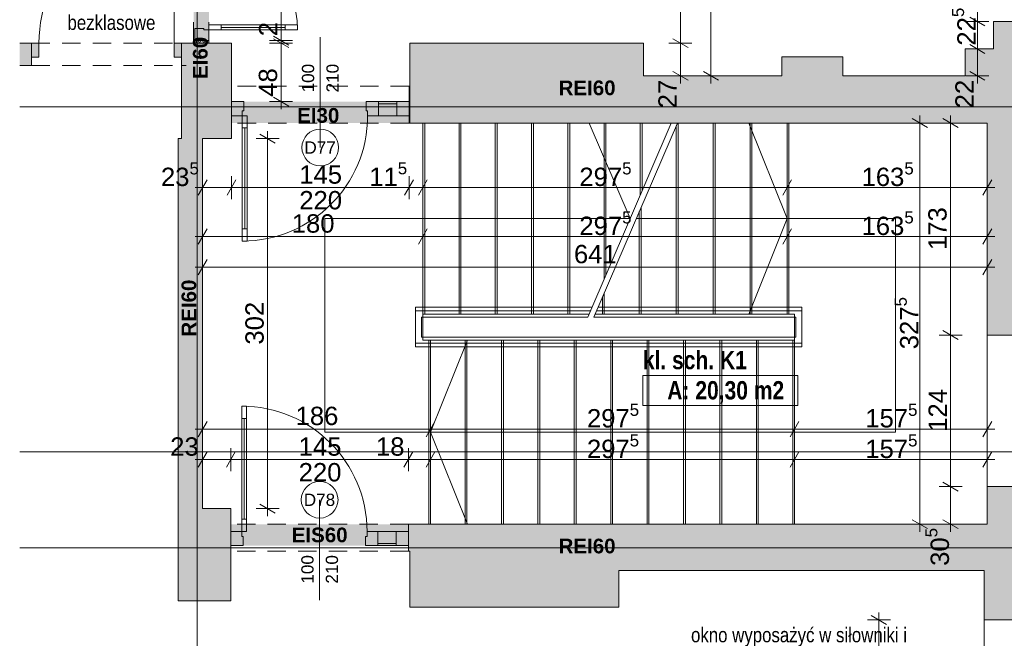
# Paper-space layout 'A-35 RZUT - PIĘTRO 5' of a CAD drawing. Header units: millimetres. Extents: x 0 to 800, y 0 to 500.
# Tile 15 of 18: x 550 to 711, y 172 to 273. Entities that reach past the tile are written whole.
import ezdxf
from ezdxf.xclip import XClip

# ---------------------------------------------------------------- set-up
doc = ezdxf.new("R2010")
doc.units = ezdxf.units.MM
doc.header["$MEASUREMENT"] = 0
doc.header["$XCLIPFRAME"] = 0
for name, pattern in [('ACAD_ISO03W100', [300, 120, -180]), ('DASHDOTX2', [1000, 500, -250, 0, -250]), ('GESTRICHELT2', [93.75, 62.5, -31.25]), ('Przer. długie kreski', [2.5, 1.5, -1])]:
    doc.linetypes.add(name, pattern=pattern)
for name, color, linetype, lineweight, true_color in [('A__balustrada_Nr_pióra__161', 7, 'Continuous', 5, 0x949494), ('A_opis_Nr_pióra__8', 7, 'Continuous', 13, 0x4c4c4c), ('A_osie_Nr_pióra__16', 7, 'Continuous', 5, 0x0f0f0f), ('A_pochwyt_Nr_pióra__161', 7, 'Continuous', 5, 0x949494), ('A_ppoż proj_Nr_pióra__8', 7, 'Continuous', 13, 0x4c4c4c), ('A_ppoż_Nr_pióra__8', 7, 'Continuous', 13, 0x4c4c4c), ('A_schody_Nr_pióra__10', 7, 'Continuous', 13, 0x4b4b4b), ('A_schody_Nr_pióra__4', 7, 'Continuous', 18, 0x4b4b4b), ('A_ściany proj_Nr_pióra__21', 7, 'Continuous', 5, 0xb0b0b0), ('A_ściany_Nr_pióra__10', 7, 'Continuous', 13, 0x4b4b4b), ('A_ściany_Nr_pióra__19', 7, 'Continuous', 5, 0x191919)]:
    doc.layers.add(name, color=color, linetype=linetype, lineweight=lineweight, true_color=true_color)
for name, color, linetype, lineweight in [('A_linie przekroju_Nr_pióra__1', 7, 'Continuous', 20), ('A_strefy_Nr_pióra__1', 7, 'Continuous', 20), ('A_wymiary_Nr_pióra__1', 7, 'Continuous', 20), ('A_wymiary_Nr_pióra__2', 8, 'Continuous', 13), ('A_ściany proj_Nr_pióra__1', 7, 'Continuous', 20), ('A_ściany_Nr_pióra__1', 7, 'Continuous', 20), ('Drzwi Archicad_Nr_pióra__1', 7, 'Continuous', 20), ('Drzwi Archicad_Nr_pióra__3', 252, 'Continuous', 13), ('Znaczniki drzwi Archicada_Nr_pióra__3', 252, 'Continuous', 13)]:
    doc.layers.add(name, color=color, linetype=linetype, lineweight=lineweight)
for name, color, linetype in [('A_podrys', 7, 'Continuous'), ('A_ppoż proj', 7, 'Continuous'), ('A_ściany', 7, 'Continuous'), ('A_ściany proj', 7, 'Continuous'), ('Drzwi Archicad', 7, 'Continuous')]:
    doc.layers.add(name, color=color, linetype=linetype)
doc.styles.add('STYL_AUTOMATYCZNY_1', font='arial.ttf')
doc.styles.add('STYL_AUTOMATYCZNY_2', font='ARIALN.TTF')
doc.styles.add('STYL_AUTOMATYCZNY_3', font='arial.ttf')
doc.styles.add('STYL_AUTOMATYCZNY_4', font='arial.ttf')
doc.styles.add('STYL_AUTOMATYCZNY_5', font='arial.ttf')
doc.styles.add('STYL_AUTOMATYCZNY_6', font='ARIALN.TTF')
pattern_1 = [(0, (-3499.6302, -631.401), (0, 2), [0, -2])]

# ---------------------------------------------------------------- blocks, each defined once
blk = doc.blocks.new('Rysunek_2_2', base_point=(-3499.63, -631.4))
at = {"layer": 'A_ppoż proj', "linetype": 'Continuous', "lineweight": 0, "true_color": 0x121212}
for points in [[(580.88, 309.59), (578.38, 309.59), (578.38, 269.19), (580.88, 269.19)], [(613.58, 259.63), (584.58, 259.63), (584.58, 256.13), (613.58, 256.13)], [(613.48, 187.09), (613.48, 190.59), (584.48, 190.59), (584.48, 187.09)]]:
    blk.add_hatch(color=250, dxfattribs=at).paths.add_polyline_path(points)
at = {"layer": 'A_ściany', "linetype": 'Continuous', "lineweight": 0, "true_color": 0x000000}
for points in [[(709.1, 272.71), (709.1, 268.23), (718.1, 256.13), (718.1, 272.71)], [(551.92, 269.19), (549.97, 269.19), (549.97, 265.55), (551.92, 265.55)], [(576.42, 265.55), (576.42, 253.58), (584.58, 253.58), (584.58, 269.19), (576.42, 269.19)], [(651.92, 269.19), (613.72, 269.19), (613.72, 256.13), (651.92, 256.13)], [(709.1, 268.23), (704.44, 268.23), (704.44, 256.13), (718.1, 256.13)], [(684.46, 266.93), (674.5, 266.93), (674.5, 256.13), (684.46, 256.13)], [(674.5, 263.83), (651.92, 263.83), (651.92, 256.13), (674.5, 256.13)], [(704.44, 263.83), (684.46, 263.83), (684.46, 256.13), (704.44, 256.13)], [(613.58, 262.13), (613.58, 256.13), (613.72, 256.13), (613.72, 262.13)], [(708.06, 221.49), (716.1, 221.49), (716.1, 256.13), (708.06, 256.13)], [(575.86, 253.58), (575.86, 178.09), (579.86, 193.14), (579.86, 253.58)], [(708.06, 190.59), (716.1, 190.59), (716.1, 196.73), (708.06, 196.73)], [(575.86, 178.09), (584.48, 178.09), (584.48, 193.14), (579.86, 193.14)], [(613.48, 190.59), (613.48, 186.19), (613.7, 186.19), (613.7, 190.59)], [(613.7, 177.05), (647.86, 177.05), (647.86, 190.59), (613.7, 190.59)], [(647.86, 183.05), (707.54, 183.05), (718.1, 190.59), (647.86, 190.59)], [(707.54, 174.95), (718.1, 174.95), (718.1, 190.59), (707.54, 183.05)]]:
    blk.add_hatch(color=18, dxfattribs=at).paths.add_polyline_path(points)
at = {"layer": 'A_ściany proj', "linetype": 'Continuous', "lineweight": 0, "true_color": 0x4b4b4b}
h = blk.add_hatch(dxfattribs=at)
h.set_pattern_fill('gypsum_0002', color=251, style=0, pattern_type=2)
h.set_pattern_definition(pattern_1)
h.paths.add_polyline_path([(578.38, 269.19), (578.63, 269.19), (578.63, 269.59), (578.38, 269.59)])
h = blk.add_hatch(dxfattribs=at)
h.set_pattern_fill('gypsum_0002', color=251, style=0, pattern_type=2)
h.set_pattern_definition(pattern_1)
h.paths.add_polyline_path([(578.88, 269.59), (578.63, 269.59), (578.63, 269.19), (578.88, 269.19)])
h = blk.add_hatch(dxfattribs=at)
h.set_pattern_fill('batt_insulation_0002', color=251, style=0, pattern_type=2)
h.set_pattern_definition([(60, (-3499.6302, -631.40095), (-0.51961524, 0.3), []), (120, (-3499.6302, -631.40095), (0.51961524, 0.3), [])])
h.paths.add_polyline_path([(580.38, 269.59), (578.88, 269.59), (578.88, 269.19), (580.38, 269.19)])
h = blk.add_hatch(dxfattribs=at)
h.set_pattern_fill('gypsum_0002', color=251, style=0, pattern_type=2)
h.set_pattern_definition(pattern_1)
h.paths.add_polyline_path([(580.38, 269.19), (580.63, 269.19), (580.63, 269.59), (580.38, 269.59)])
h = blk.add_hatch(dxfattribs=at)
h.set_pattern_fill('gypsum_0002', color=251, style=0, pattern_type=2)
h.set_pattern_definition(pattern_1)
h.paths.add_polyline_path([(580.63, 269.59), (580.63, 269.19), (580.88, 269.19), (580.88, 269.59)])
at = {"layer": 'Drzwi Archicad', "linetype": 'Continuous', "lineweight": 0, "true_color": 0xfdfdfd}
for points in [[(551.92, 266.89), (553.12, 266.89), (553.12, 269.19), (551.92, 269.19)], [(576.42, 269.19), (575.22, 269.19), (575.22, 266.89), (576.42, 266.89)]]:
    blk.add_hatch(color=7, dxfattribs=at).paths.add_polyline_path(points)
at = {"layer": 'A__balustrada_Nr_pióra__161', "color": 252, "linetype": 'Continuous', "lineweight": 5, "ltscale": 2, "true_color": 0x949494}
for p, q in [((614.64, 219.55), (614.64, 226.03)), ((614.64, 225.43), (643.22, 225.43)), ((644.22, 225.43), (677.78, 225.43)), ((677.78, 219.55), (677.78, 226.03)), ((615.64, 224.43), (642.79, 224.43)), ((615.64, 221.15), (615.64, 224.43)), ((643.79, 224.43), (676.78, 224.43)), ((676.78, 221.15), (676.78, 224.43)), ((615.64, 221.15), (676.78, 221.15)), ((614.64, 220.15), (677.78, 220.15))]:
    blk.add_line(p, q, dxfattribs=at)
at = {"layer": 'A_linie przekroju_Nr_pióra__1', "color": 7, "linetype": 'ACAD_ISO03W100', "lineweight": 20, "ltscale": 2}
blk.add_line((549.97, 202.41), (723.19, 202.41), dxfattribs=at)
at = {"layer": 'A_osie_Nr_pióra__16', "color": 250, "linetype": 'DASHDOTX2', "lineweight": 5, "ltscale": 2, "true_color": 0x0f0f0f}
for p, q in [((578.96, 425.66), (578.96, 126.75)), ((727.6, 258.75), (549.97, 258.75)), ((727.6, 186.75), (549.97, 186.75))]:
    blk.add_line(p, q, dxfattribs=at)
at = {"layer": 'A_pochwyt_Nr_pióra__161', "color": 252, "linetype": 'Continuous', "lineweight": 5, "ltscale": 2, "true_color": 0x949494}
for p, q in [((614.64, 226.03), (643.48, 226.03)), ((644.48, 226.03), (677.78, 226.03)), ((614.64, 219.55), (677.78, 219.55))]:
    blk.add_line(p, q, dxfattribs=at)
at = {"layer": 'A_schody_Nr_pióra__10', "color": 251, "linetype": 'GESTRICHELT2', "lineweight": 13, "ltscale": 2, "true_color": 0x4b4b4b}
for p, q in [((616.14, 224.93), (616.14, 256.13)), ((622.06, 224.93), (622.06, 256.13)), ((627.98, 224.93), (627.98, 256.13)), ((633.91, 224.93), (633.91, 256.13)), ((639.83, 224.93), (639.83, 256.13)), ((645.75, 231.31), (645.75, 256.13)), ((651.67, 245.05), (651.67, 256.13)), ((657.55, 224.93), (657.55, 256.13)), ((663.58, 224.93), (663.58, 256.13)), ((669.62, 224.93), (669.62, 256.13)), ((675.66, 224.93), (675.66, 256.13)), ((651.51, 224.93), (651.51, 242.35)), ((645.47, 224.93), (645.47, 228.34)), ((616.8, 220.65), (616.8, 190.59)), ((622.75, 220.65), (622.75, 190.59)), ((628.7, 220.65), (628.7, 190.59)), ((634.64, 220.65), (634.64, 190.59)), ((640.59, 220.65), (640.59, 190.59)), ((646.54, 220.65), (646.54, 190.59)), ((652.49, 220.65), (652.49, 190.59)), ((658.44, 220.65), (658.44, 190.59)), ((664.38, 220.65), (664.38, 190.59)), ((670.33, 220.65), (670.33, 190.59)), ((676.28, 220.65), (676.28, 190.59))]:
    blk.add_line(p, q, dxfattribs=at)
at = {"layer": 'A_schody_Nr_pióra__4', "color": 251, "linetype": 'Continuous', "lineweight": 18, "ltscale": 2, "true_color": 0x4b4b4b}
for p, q in [((615.84, 220.65), (615.84, 256.13)), ((621.76, 224.93), (621.76, 256.13)), ((627.68, 224.93), (627.68, 256.13)), ((633.61, 224.93), (633.61, 256.13)), ((639.53, 224.93), (639.53, 256.13)), ((642.79, 224.43), (656.44, 256.13)), ((643, 256.13), (649.72, 240.53)), ((643.79, 224.43), (657.44, 256.13)), ((645.45, 230.61), (645.45, 256.13)), ((651.37, 244.36), (651.37, 256.13)), ((663.28, 224.93), (663.28, 256.13)), ((669.12, 256.13), (675.36, 240.53)), ((669.32, 224.93), (669.32, 256.13)), ((675.36, 224.93), (675.36, 256.13)), ((657.25, 224.93), (657.25, 255.67)), ((651.21, 224.93), (651.21, 241.66)), ((649.72, 240.53), (599.84, 240.53)), ((599.84, 205.62), (599.84, 240.53)), ((693.09, 240.53), (650.72, 240.53)), ((669.12, 224.93), (675.36, 240.53)), ((693.09, 205.62), (693.09, 240.53)), ((645.17, 224.93), (645.17, 227.64)), ((615.84, 224.93), (643, 224.93)), ((644, 224.93), (676.58, 224.93)), ((676.58, 224.93), (676.58, 190.59)), ((676.58, 220.65), (615.84, 220.65)), ((617.1, 220.65), (617.1, 190.59)), ((623.11, 220.65), (617.1, 205.62)), ((623.05, 220.65), (623.05, 190.59)), ((629, 220.65), (629, 190.59)), ((634.94, 220.65), (634.94, 190.59)), ((640.89, 220.65), (640.89, 190.59)), ((646.84, 220.65), (646.84, 190.59)), ((652.79, 220.65), (652.79, 190.59)), ((658.74, 220.65), (658.74, 190.59)), ((664.68, 220.65), (664.68, 190.59)), ((670.63, 220.65), (670.63, 190.59)), ((599.84, 205.62), (693.09, 205.62)), ((623.11, 190.59), (617.1, 205.62))]:
    blk.add_line(p, q, dxfattribs=at)
at = {"layer": 'A_strefy_Nr_pióra__1', "color": 7, "linetype": 'Continuous', "lineweight": 20, "ltscale": 2}
for p, q in [((651.78, 214.9), (651.78, 209.96)), ((651.78, 214.9), (677.09, 214.9)), ((677.09, 214.9), (677.09, 209.96)), ((651.78, 209.96), (677.09, 209.96))]:
    blk.add_line(p, q, dxfattribs=at)
at = {"layer": 'A_wymiary_Nr_pióra__1', "color": 7, "linetype": 'Continuous', "lineweight": 20, "ltscale": 2}
for p, q in [((705.19, 273.43), (707.69, 271.99)), ((591.42, 270.31), (593.92, 268.87)), ((593.92, 268.47), (591.42, 269.91)), ((656.67, 269.91), (659.17, 268.47)), ((705.19, 268.95), (707.69, 267.51)), ((656.67, 264.55), (659.17, 263.11)), ((661.67, 264.55), (664.17, 263.11)), ((705.19, 264.55), (707.69, 263.11)), ((591.42, 260.35), (593.92, 258.91)), ((698.31, 255.41), (695.81, 256.85)), ((703.31, 255.41), (700.81, 256.85)), ((591.73, 252.86), (589.23, 254.3)), ((580.58, 246.83), (579.14, 244.33)), ((585.3, 246.83), (583.86, 244.33)), ((614.3, 246.83), (612.86, 244.33)), ((616.56, 246.83), (615.12, 244.33)), ((676.08, 246.83), (674.64, 244.33)), ((707.34, 244.33), (708.78, 246.83)), ((580.58, 238.83), (579.14, 236.33)), ((616.56, 238.83), (615.12, 236.33)), ((676.08, 238.83), (674.64, 236.33)), ((707.34, 236.33), (708.78, 238.83)), ((580.58, 233.83), (579.14, 231.33)), ((707.34, 231.33), (708.78, 233.83)), ((700.81, 222.21), (703.31, 220.77)), ((580.58, 207.39), (579.14, 204.89)), ((617.82, 207.39), (616.38, 204.89)), ((677.3, 207.39), (675.86, 204.89)), ((707.34, 204.89), (708.78, 207.39)), ((580.58, 202.39), (579.14, 199.89)), ((585.2, 202.39), (583.76, 199.89)), ((614.2, 202.39), (612.76, 199.89)), ((617.82, 202.39), (616.38, 199.89)), ((677.3, 202.39), (675.86, 199.89)), ((707.34, 199.89), (708.78, 202.39)), ((700.81, 197.45), (703.31, 196.01)), ((589.23, 193.86), (591.73, 192.42)), ((695.81, 191.31), (698.31, 189.87)), ((700.81, 191.31), (703.31, 189.87)), ((691.61, 174.23), (689.11, 175.67))]:
    blk.add_line(p, q, dxfattribs=at)
at = {"layer": 'A_wymiary_Nr_pióra__2', "color": 8, "linetype": 'Continuous', "lineweight": 13, "ltscale": 2}
for p, q in [((592.67, 269.59), (592.67, 309.59)), ((657.92, 269.19), (657.92, 309.59)), ((662.92, 263.83), (662.92, 309.59)), ((706.44, 272.71), (706.44, 289.63)), ((708.31, 272.71), (704.57, 272.71)), ((706.44, 268.23), (706.44, 272.71)), ((594.54, 269.59), (590.79, 269.59)), ((594.54, 269.19), (590.79, 269.19)), ((592.67, 269.19), (592.67, 269.59)), ((592.67, 259.63), (592.67, 269.19)), ((659.79, 269.19), (656.04, 269.19)), ((657.92, 263.83), (657.92, 269.19)), ((708.31, 268.23), (704.57, 268.23)), ((706.44, 263.83), (706.44, 268.23)), ((659.79, 263.83), (656.04, 263.83)), ((657.92, 262.61), (657.92, 263.83)), ((664.8, 263.83), (661.04, 263.83)), ((662.92, 262.61), (662.92, 263.83)), ((708.31, 263.83), (704.57, 263.83)), ((706.44, 262.61), (706.44, 263.83)), ((594.54, 259.63), (590.79, 259.63)), ((592.67, 258.41), (592.67, 259.63)), ((698.93, 256.13), (695.19, 256.13)), ((697.06, 256.13), (697.06, 257.35)), ((697.06, 190.59), (697.06, 256.13)), ((703.94, 256.13), (700.18, 256.13)), ((702.06, 256.13), (702.06, 257.35)), ((702.06, 221.49), (702.06, 256.13)), ((590.48, 253.58), (590.48, 254.8)), ((592.35, 253.58), (588.6, 253.58)), ((590.48, 193.14), (590.48, 253.58)), ((579.86, 243.7), (579.86, 247.45)), ((584.58, 243.7), (584.58, 247.45)), ((613.58, 243.7), (613.58, 247.45)), ((615.84, 243.7), (615.84, 247.45)), ((675.36, 243.7), (675.36, 247.45)), ((708.06, 243.7), (708.06, 247.45)), ((578.64, 245.58), (579.86, 245.58)), ((579.86, 245.58), (584.58, 245.58)), ((584.58, 245.58), (613.58, 245.58)), ((613.58, 245.58), (615.84, 245.58)), ((615.84, 245.58), (675.36, 245.58)), ((675.36, 245.58), (708.06, 245.58)), ((708.06, 245.58), (709.28, 245.58)), ((579.86, 235.7), (579.86, 239.45)), ((615.84, 235.7), (615.84, 239.45)), ((675.36, 235.7), (675.36, 239.45)), ((708.06, 235.7), (708.06, 239.45)), ((578.64, 237.58), (579.86, 237.58)), ((579.86, 237.58), (615.84, 237.58)), ((615.84, 237.58), (675.36, 237.58)), ((675.36, 237.58), (708.06, 237.58)), ((708.06, 237.58), (709.28, 237.58)), ((579.86, 230.7), (579.86, 234.45)), ((708.06, 230.7), (708.06, 234.45)), ((578.64, 232.58), (579.86, 232.58)), ((579.86, 232.58), (708.06, 232.58)), ((708.06, 232.58), (709.28, 232.58)), ((703.94, 221.49), (700.18, 221.49)), ((702.06, 196.73), (702.06, 221.49)), ((579.86, 204.26), (579.86, 208.01)), ((617.1, 204.26), (617.1, 208.01)), ((676.58, 204.26), (676.58, 208.01)), ((708.06, 204.26), (708.06, 208.01)), ((578.64, 206.14), (579.86, 206.14)), ((579.86, 206.14), (617.1, 206.14)), ((617.1, 206.14), (676.58, 206.14)), ((676.58, 206.14), (708.06, 206.14)), ((708.06, 206.14), (709.28, 206.14)), ((579.86, 199.26), (579.86, 203.01)), ((584.48, 199.26), (584.48, 203.01)), ((613.48, 199.26), (613.48, 203.01)), ((617.1, 199.26), (617.1, 203.01)), ((676.58, 199.26), (676.58, 203.01)), ((708.06, 199.26), (708.06, 203.01)), ((578.64, 201.14), (579.86, 201.14)), ((579.86, 201.14), (584.48, 201.14)), ((584.48, 201.14), (613.48, 201.14)), ((613.48, 201.14), (617.1, 201.14)), ((617.1, 201.14), (676.58, 201.14)), ((676.58, 201.14), (708.06, 201.14)), ((708.06, 201.14), (709.28, 201.14)), ((703.94, 196.73), (700.18, 196.73)), ((702.06, 190.59), (702.06, 196.73)), ((592.35, 193.14), (588.6, 193.14)), ((590.48, 191.92), (590.48, 193.14)), ((698.93, 190.59), (695.19, 190.59)), ((697.06, 189.37), (697.06, 190.59)), ((703.94, 190.59), (700.18, 190.59)), ((702.06, 189.37), (702.06, 190.59)), ((690.36, 174.95), (690.36, 176.17)), ((692.23, 174.95), (688.48, 174.95)), ((690.36, 139.75), (690.36, 174.95))]:
    blk.add_line(p, q, dxfattribs=at)
at = {"layer": 'A_ściany proj_Nr_pióra__1', "color": 7, "linetype": 'Continuous', "lineweight": 20, "ltscale": 2, "flags": 128}
for points in [[(578.38, 269.59), (578.38, 269.19)], [(580.88, 269.19), (580.88, 269.59)]]:
    blk.add_lwpolyline(points, dxfattribs=at)
at = {"layer": 'A_ściany proj_Nr_pióra__21', "color": 253, "linetype": 'Continuous', "lineweight": 5, "ltscale": 2, "true_color": 0xb0b0b0}
for p, q in [((578.58, 269.59), (578.38, 269.59)), ((578.63, 269.59), (578.58, 269.59)), ((578.63, 269.59), (578.63, 269.19)), ((578.88, 269.59), (578.63, 269.59)), ((578.88, 269.59), (578.88, 269.19)), ((580.38, 269.59), (578.88, 269.59)), ((580.38, 269.19), (580.38, 269.59)), ((580.63, 269.59), (580.38, 269.59)), ((580.63, 269.19), (580.63, 269.59)), ((580.88, 269.59), (580.63, 269.59))]:
    blk.add_line(p, q, dxfattribs=at)
at = {"layer": 'A_ściany proj_Nr_pióra__21', "color": 253, "linetype": 'Continuous', "lineweight": 5, "ltscale": 2, "true_color": 0xb0b0b0, "flags": 128}
for points in [[(578.38, 269.19), (578.63, 269.19)], [(578.63, 269.19), (578.88, 269.19)], [(578.88, 269.19), (580.38, 269.19)], [(580.38, 269.19), (580.63, 269.19)], [(580.63, 269.19), (580.88, 269.19)]]:
    blk.add_lwpolyline(points, dxfattribs=at)
at = {"layer": 'A_ściany_Nr_pióra__1', "color": 7, "linetype": 'Continuous', "lineweight": 20, "ltscale": 2}
for p, q in [((551.92, 269.19), (550.98, 269.19)), ((551.92, 269.19), (551.92, 266.89)), ((576.42, 269.19), (577.36, 269.19)), ((576.42, 269.19), (576.42, 266.89)), ((551.92, 265.55), (551.18, 265.55)), ((551.92, 266.89), (551.92, 265.55)), ((576.42, 266.89), (576.42, 265.55)), ((576.42, 265.55), (577.16, 265.55)), ((584.58, 259.63), (584.58, 262.13)), ((613.58, 259.63), (613.58, 262.13)), ((584.58, 257.33), (584.58, 259.63)), ((613.58, 257.33), (613.58, 259.63)), ((584.58, 256.13), (584.58, 257.33)), ((613.58, 256.13), (613.58, 257.33)), ((716.1, 221.49), (708.06, 221.49)), ((716.1, 196.73), (708.06, 196.73)), ((584.48, 190.59), (584.48, 189.39)), ((613.48, 190.59), (613.48, 189.39)), ((584.48, 189.39), (584.48, 187.09)), ((613.48, 189.39), (613.48, 187.09)), ((584.48, 187.09), (584.48, 186.19)), ((613.48, 187.09), (613.48, 186.19)), ((718.1, 174.95), (707.54, 174.95))]:
    blk.add_line(p, q, dxfattribs=at)
at = {"layer": 'A_ściany_Nr_pióra__1', "color": 7, "linetype": 'Continuous', "lineweight": 20, "ltscale": 2, "flags": 128}
for points in [[(709.1, 272.71), (709.1, 268.23)], [(714.2, 272.71), (709.1, 272.71)], [(551.92, 269.19), (549.97, 269.19)], [(584.58, 269.19), (576.42, 269.19)], [(584.58, 262.13), (584.58, 269.19)], [(651.92, 269.19), (613.72, 269.19)], [(613.72, 269.19), (613.72, 256.13)], [(651.92, 263.83), (651.92, 269.19)], [(709.1, 268.23), (704.44, 268.23)], [(704.44, 268.23), (704.44, 263.83)], [(549.97, 265.55), (551.92, 265.55)], [(576.42, 265.55), (576.42, 253.58)], [(684.46, 266.93), (674.5, 266.93)], [(674.5, 266.93), (674.5, 263.83)], [(684.46, 263.83), (684.46, 266.93)], [(674.5, 263.83), (651.92, 263.83)], [(704.44, 263.83), (684.46, 263.83)], [(613.72, 262.13), (613.58, 262.13)], [(613.72, 256.13), (613.72, 262.13)], [(584.58, 253.58), (584.58, 256.13)], [(613.58, 256.13), (613.72, 256.13)], [(613.72, 256.13), (651.92, 256.13)], [(651.92, 256.13), (674.5, 256.13)], [(674.5, 256.13), (684.46, 256.13)], [(684.46, 256.13), (704.44, 256.13)], [(704.44, 256.13), (708.06, 256.13)], [(708.06, 256.13), (708.06, 221.49)], [(708.06, 256.13), (708.06, 190.59)], [(575.86, 253.58), (575.86, 178.09)], [(576.42, 253.58), (575.86, 253.58)], [(579.86, 253.58), (584.58, 253.58)], [(579.86, 193.14), (579.86, 253.58)], [(708.06, 196.73), (708.06, 190.59)], [(584.48, 193.14), (579.86, 193.14)], [(584.48, 178.09), (584.48, 193.14)], [(613.7, 190.59), (613.48, 190.59)], [(647.86, 190.59), (613.7, 190.59)], [(708.06, 190.59), (647.86, 190.59)], [(613.48, 186.19), (613.7, 186.19)], [(613.7, 186.19), (613.7, 177.05)], [(647.86, 177.05), (647.86, 183.05)], [(647.86, 183.05), (707.54, 183.05)], [(707.54, 183.05), (707.54, 174.95)], [(575.86, 178.09), (584.48, 178.09)], [(613.7, 177.05), (647.86, 177.05)]]:
    blk.add_lwpolyline(points, dxfattribs=at)
at = {"layer": 'A_ściany_Nr_pióra__10', "color": 251, "linetype": 'Przer. długie kreski', "lineweight": 13, "ltscale": 2, "true_color": 0x4b4b4b}
for p, q in [((551.92, 269.19), (576.42, 269.19)), ((551.92, 265.55), (576.42, 265.55))]:
    blk.add_line(p, q, dxfattribs=at)
at = {"layer": 'A_ściany_Nr_pióra__19', "color": 250, "linetype": 'Continuous', "lineweight": 5, "ltscale": 2, "true_color": 0x191919}
blk.add_line((707.54, 174.95), (707.54, 139.75), dxfattribs=at)
at = {"layer": 'Drzwi Archicad_Nr_pióra__1', "color": 7, "linetype": 'Continuous', "lineweight": 20, "ltscale": 2}
for p, q in [((575.22, 269.19), (575.22, 291.29)), ((551.92, 269.19), (550.98, 269.19)), ((551.92, 269.19), (550.98, 269.19)), ((553.12, 269.19), (551.92, 269.19)), ((551.92, 269.19), (551.92, 266.89)), ((551.92, 269.19), (551.92, 266.89)), ((551.92, 269.19), (551.92, 266.89)), ((553.12, 266.89), (553.12, 269.19)), ((576.42, 269.19), (575.22, 269.19)), ((575.22, 269.19), (575.22, 266.89)), ((576.42, 266.89), (576.42, 269.19)), ((576.42, 269.19), (576.42, 266.89)), ((576.42, 269.19), (576.42, 266.89)), ((576.42, 269.19), (577.36, 269.19)), ((576.42, 269.19), (577.36, 269.19)), ((551.92, 265.55), (551.18, 265.55)), ((551.92, 265.55), (551.18, 265.55)), ((551.92, 266.89), (553.12, 266.89)), ((551.92, 266.89), (551.92, 265.55)), ((551.92, 266.89), (551.92, 265.55)), ((575.22, 266.89), (576.42, 266.89)), ((576.42, 266.89), (576.42, 265.55)), ((576.42, 266.89), (576.42, 265.55)), ((576.42, 265.55), (577.16, 265.55)), ((576.42, 265.55), (577.16, 265.55))]:
    blk.add_line(p, q, dxfattribs=at)
blk.add_arc((575.22, 269.19), 22.1, 90, 180, dxfattribs=at)
at = {"layer": 'Drzwi Archicad_Nr_pióra__3', "color": 252, "linetype": 'Przer. długie kreski', "lineweight": 13, "ltscale": 2}
for p, q in [((578.38, 269.59), (578.38, 309.59)), ((580.88, 269.59), (580.88, 309.59)), ((613.58, 262.13), (584.58, 262.13)), ((613.58, 256.13), (584.58, 256.13)), ((613.48, 190.59), (584.48, 190.59)), ((613.48, 186.19), (584.48, 186.19))]:
    blk.add_line(p, q, dxfattribs=at)
at = {"layer": 'Drzwi Archicad_Nr_pióra__3', "color": 252, "linetype": 'Continuous', "lineweight": 13, "ltscale": 2}
for p, q in [((580.88, 272.15), (582.88, 272.15)), ((580.88, 271.35), (580.88, 272.15)), ((582.88, 272.15), (582.88, 271.35)), ((593.36, 271.35), (593.36, 272.15)), ((593.36, 272.15), (595.36, 272.15)), ((595.36, 272.15), (595.36, 271.35)), ((578.58, 271.59), (580.08, 271.59)), ((578.58, 269.59), (578.58, 271.59)), ((580.08, 271.59), (580.08, 271.35)), ((580.08, 271.35), (580.88, 271.35)), ((580.88, 271.35), (580.88, 269.59)), ((582.88, 271.35), (580.88, 271.35)), ((593.36, 271.75), (582.88, 271.75)), ((595.36, 271.35), (593.36, 271.35)), ((578.58, 269.59), (578.38, 269.59)), ((580.88, 269.59), (578.58, 269.59)), ((578.63, 269.59), (578.58, 269.59)), ((578.63, 269.59), (578.58, 269.59)), ((578.88, 269.59), (578.63, 269.59)), ((578.88, 269.59), (578.63, 269.59)), ((580.38, 269.59), (578.88, 269.59)), ((580.38, 269.59), (578.88, 269.59)), ((580.63, 269.59), (580.38, 269.59)), ((580.63, 269.59), (580.38, 269.59)), ((580.88, 269.59), (580.63, 269.59)), ((580.88, 269.59), (580.63, 269.59)), ((584.58, 259.63), (584.58, 262.13)), ((613.58, 259.63), (613.58, 262.13)), ((584.58, 259.63), (584.58, 257.33)), ((586.58, 259.63), (584.58, 259.63)), ((584.58, 257.33), (584.58, 259.63)), ((584.58, 257.33), (584.58, 259.63)), ((586.58, 258.13), (586.58, 259.63)), ((606.58, 259.63), (606.58, 258.13)), ((608.58, 259.63), (606.58, 259.63)), ((608.58, 257.33), (608.58, 259.63)), ((608.58, 259.63), (611.58, 259.63)), ((608.58, 257.33), (608.58, 259.63)), ((611.58, 259.27), (608.58, 259.27)), ((613.58, 259.63), (611.58, 259.63)), ((611.58, 259.63), (611.58, 257.33)), ((611.58, 259.63), (611.58, 257.33)), ((613.58, 257.33), (613.58, 259.63)), ((613.58, 257.33), (613.58, 259.63)), ((613.58, 257.33), (613.58, 259.63)), ((586.34, 257.33), (586.34, 258.13)), ((586.34, 258.13), (586.58, 258.13)), ((606.58, 258.13), (606.82, 258.13)), ((606.82, 258.13), (606.82, 257.33)), ((584.58, 257.33), (586.34, 257.33)), ((584.58, 256.13), (584.58, 257.33)), ((586.34, 255.33), (586.34, 257.33)), ((586.34, 257.33), (587.14, 257.33)), ((587.14, 257.33), (587.14, 255.33)), ((606.82, 257.33), (608.58, 257.33)), ((611.58, 257.33), (608.58, 257.33)), ((608.58, 257.33), (611.58, 257.33)), ((611.58, 257.33), (613.58, 257.33)), ((613.58, 256.13), (613.58, 257.33)), ((587.14, 255.33), (586.34, 255.33)), ((586.74, 238.85), (586.74, 255.33)), ((586.34, 236.85), (586.34, 238.85)), ((586.34, 238.85), (587.14, 238.85)), ((587.14, 238.85), (587.14, 236.85)), ((587.14, 236.85), (586.34, 236.85)), ((586.24, 209.87), (586.24, 207.87)), ((587.04, 209.87), (586.24, 209.87)), ((587.04, 207.87), (587.04, 209.87)), ((586.24, 207.87), (587.04, 207.87)), ((586.64, 207.87), (586.64, 191.39)), ((584.48, 190.59), (584.48, 189.39)), ((587.04, 191.39), (586.24, 191.39)), ((586.24, 191.39), (586.24, 189.39)), ((587.04, 189.39), (587.04, 191.39)), ((613.48, 190.59), (613.48, 189.39)), ((584.48, 187.09), (584.48, 189.39)), ((584.48, 189.39), (586.24, 189.39)), ((584.48, 189.39), (584.48, 187.09)), ((584.48, 189.39), (584.48, 187.09)), ((586.24, 189.39), (586.24, 188.59)), ((586.24, 189.39), (587.04, 189.39)), ((586.24, 188.59), (586.48, 188.59)), ((586.48, 188.59), (586.48, 187.09)), ((606.48, 187.09), (606.48, 188.59)), ((606.48, 188.59), (606.72, 188.59)), ((606.72, 188.59), (606.72, 189.39)), ((606.72, 189.39), (608.48, 189.39)), ((608.48, 189.39), (608.48, 187.09)), ((611.48, 189.39), (608.48, 189.39)), ((608.48, 189.39), (608.48, 187.09)), ((608.48, 189.39), (611.48, 189.39)), ((611.48, 187.09), (611.48, 189.39)), ((611.48, 189.39), (613.48, 189.39)), ((611.48, 187.09), (611.48, 189.39)), ((613.48, 189.39), (613.48, 187.09)), ((613.48, 189.39), (613.48, 187.09)), ((613.48, 189.39), (613.48, 187.09)), ((586.48, 187.09), (584.48, 187.09)), ((584.48, 187.09), (584.48, 186.19)), ((608.48, 187.09), (606.48, 187.09)), ((611.48, 187.45), (608.48, 187.45)), ((608.48, 187.09), (611.48, 187.09)), ((613.48, 187.09), (611.48, 187.09)), ((613.48, 187.09), (613.48, 186.19))]:
    blk.add_line(p, q, dxfattribs=at)
at = {"layer": 'Drzwi Archicad_Nr_pióra__3', "color": 252, "linetype": 'Continuous', "lineweight": 13, "ltscale": 2, "flags": 128}
for points in [[(593.36, 271.75), (582.88, 271.75), (582.88, 272.15), (593.36, 272.15)], [(593.36, 271.35), (582.88, 271.35), (582.88, 271.75), (593.36, 271.75)], [(586.34, 238.85), (586.34, 255.33), (586.74, 255.33), (586.74, 238.85)], [(586.74, 238.85), (586.74, 255.33), (587.14, 255.33), (587.14, 238.85)], [(586.24, 207.87), (586.24, 191.39), (586.64, 191.39), (586.64, 207.87)], [(586.64, 207.87), (586.64, 191.39), (587.04, 191.39), (587.04, 207.87)]]:
    blk.add_lwpolyline(points, close=True, dxfattribs=at)
at = {"layer": 'Drzwi Archicad_Nr_pióra__3', "color": 252, "linetype": 'Continuous', "lineweight": 13, "ltscale": 2}
for centre, radius, start, end in [((580.88, 271.35), 14.48, 0, 90), ((586.34, 257.33), 20.48, 270, 0), ((586.24, 189.39), 20.48, 0, 90)]:
    blk.add_arc(centre, radius, start, end, dxfattribs=at)
at = {"layer": 'Znaczniki drzwi Archicada_Nr_pióra__3', "color": 252, "linetype": 'Continuous', "lineweight": 13, "ltscale": 2}
for p, q in [((599.08, 252.13), (599.08, 270.13)), ((598.98, 194.59), (598.98, 178.19))]:
    blk.add_line(p, q, dxfattribs=at)
at = {"layer": 'Znaczniki drzwi Archicada_Nr_pióra__3', "color": 252, "linetype": 'Continuous', "lineweight": 13, "ltscale": 2, "flags": 128}
for points in [[(596.08, 252.13, 1), (602.08, 252.13, 1)], [(601.98, 194.59, 1), (595.98, 194.59, 1)]]:
    blk.add_lwpolyline(points, format="xyb", close=True, dxfattribs=at)
at = {"layer": 'A_opis_Nr_pióra__8', "color": 251, "linetype": 'Continuous', "lineweight": 13, "true_color": 0x4c4c4c, "insert": (694.95, 168.19), "char_height": 2.4, "width": 36.3149, "attachment_point": 6, "line_spacing_factor": 0.987309, "style": 'STYL_AUTOMATYCZNY_2'}
blk.add_mtext('\\A1;{\\pqr;\\fArial Narrow|b0|i0|c238|p0;\\W1.000000;okno wyposażyć w siłowniki i podłączyć do SSP; służy jako upust dymu w trakcie pożaru}', dxfattribs=at)
at = {"layer": 'A_ppoż proj_Nr_pióra__8', "color": 251, "linetype": 'Continuous', "lineweight": 13, "true_color": 0x4c4c4c, "char_height": 2.4, "attachment_point": 5, "rotation": 90, "style": 'STYL_AUTOMATYCZNY_3'}
for s, insert in [('\\A1;{\\pqc;\\fArial|b1|i0|c238|p0;\\W1.000000;EI60}', (579.49, 266.77)), ('\\A1;{\\pqc;\\fArial|b1|i0|c238|p0;\\W1.000000;REI60}', (577.63, 225.89))]:
    blk.add_mtext(s, dxfattribs=dict(at, insert=insert))
at = {"layer": 'A_ppoż proj_Nr_pióra__8', "color": 251, "linetype": 'Continuous', "lineweight": 13, "true_color": 0x4c4c4c, "char_height": 2.4, "attachment_point": 5, "style": 'STYL_AUTOMATYCZNY_3'}
for s, insert in [('\\A1;{\\pqc;\\fArial|b1|i0|c238|p0;\\W1.000000;REI60}', (642.67, 261.86)), ('\\A1;{\\pqc;\\fArial|b1|i0|c238|p0;\\W1.000000;EI30}', (598.75, 257.36)), ('\\A1;{\\pqc;\\fArial|b1|i0|c238|p0;\\W1.000000;EIS60}', (598.98, 188.82)), ('\\A1;{\\pqc;\\fArial|b1|i0|c238|p0;\\W1.000000;REI60}', (642.67, 187.01))]:
    blk.add_mtext(s, dxfattribs=dict(at, insert=insert))
at = {"layer": 'A_ppoż_Nr_pióra__8', "color": 251, "linetype": 'Continuous', "lineweight": 13, "true_color": 0x4c4c4c, "insert": (564.96, 272.52), "char_height": 2.4, "attachment_point": 5, "style": 'STYL_AUTOMATYCZNY_2'}
blk.add_mtext('\\A1;{\\pqc;\\fArial Narrow|b0|i0|c238|p0;\\W1.000000;bezklasowe}', dxfattribs=at)
at = {"layer": 'A_strefy_Nr_pióra__1', "color": 7, "linetype": 'Continuous', "lineweight": 20, "char_height": 3, "attachment_point": 1, "style": 'STYL_AUTOMATYCZNY_6'}
for s, insert in [('\\A1;{\\pql;\\fArial Narrow|b1|i0|c238|p0;\\W1.000000;kl. sch. K1}', (651.78, 218.91)), ('\\A1;{\\pql;\\fArial Narrow|b1|i0|c238|p0;\\W1.000000;A: 20,30 m2}', (655.78, 213.97))]:
    blk.add_mtext(s, dxfattribs=dict(at, insert=insert))
at = {"layer": 'A_wymiary_Nr_pióra__1', "color": 7, "linetype": 'Continuous', "lineweight": 20, "char_height": 3, "attachment_point": 7, "rotation": 90, "style": 'STYL_AUTOMATYCZNY_1'}
for s, insert in [('\\A1;{\\pql;\\fArial|b0|i0|c238|p0;\\W1.000000;22\\fArial|b0|i0|c238|p0;\\W1.000000;\\A1{\\H.66x;\\S5^  ;}}', (707.04, 268.77)), ('\\A1;{\\pql;\\fArial|b0|i0|c238|p0;\\W1.000000;327\\fArial|b0|i0|c238|p0;\\W1.000000;\\A1{\\H.66x;\\S5^  ;}}', (697.68, 219.17)), ('\\A1;{\\pql;\\fArial|b0|i0|c238|p0;\\W1.000000;30\\fArial|b0|i0|c238|p0;\\W1.000000;\\A1{\\H.66x;\\S5^  ;}}', (702.68, 183.78))]:
    blk.add_mtext(s, dxfattribs=dict(at, insert=insert))
at = {"layer": 'A_wymiary_Nr_pióra__1', "color": 7, "linetype": 'Continuous', "lineweight": 20, "char_height": 3, "attachment_point": 7, "rotation": 90, "style": 'STYL_AUTOMATYCZNY_5'}
for s, insert, width in [('\\A1;{\\pql;\\fArial|b0|i0|c238|p0;\\W1.000000;2}', (592.07, 270.31), 2.2882), ('\\A1;{\\pql;\\fArial|b0|i0|c238|p0;\\W1.000000;48}', (592.07, 260.42), 4.5763), ('\\A1;{\\pql;\\fArial|b0|i0|c238|p0;\\W1.000000;27}', (657.32, 258.53), 4.5763), ('\\A1;{\\pql;\\fArial|b0|i0|c238|p0;\\W1.000000;22}', (705.84, 258.53), 4.5763), ('\\A1;{\\pql;\\fArial|b0|i0|c238|p0;\\W1.000000;173}', (701.46, 235.38), 6.8645), ('\\A1;{\\pql;\\fArial|b0|i0|c238|p0;\\W1.000000;302}', (589.88, 219.93), 6.8645), ('\\A1;{\\pql;\\fArial|b0|i0|c238|p0;\\W1.000000;124}', (701.46, 205.68), 6.8645)]:
    blk.add_mtext(s, dxfattribs=dict(at, insert=insert, width=width))
at = {"layer": 'A_wymiary_Nr_pióra__1', "color": 7, "linetype": 'Continuous', "lineweight": 20, "char_height": 3, "attachment_point": 7, "style": 'STYL_AUTOMATYCZNY_1'}
for s, insert in [('\\A1;{\\pql;\\fArial|b0|i0|c238|p0;\\W1.000000;23\\fArial|b0|i0|c238|p0;\\W1.000000;\\A1{\\H.66x;\\S5^  ;}}', (573.05, 244.96)), ('\\A1;{\\pql;\\fArial|b0|i0|c238|p0;\\W1.000000;11\\fArial|b0|i0|c238|p0;\\W1.000000;\\A1{\\H.66x;\\S5^  ;}}', (607.08, 244.98)), ('\\A1;{\\pql;\\fArial|b0|i0|c238|p0;\\W1.000000;297\\fArial|b0|i0|c238|p0;\\W1.000000;\\A1{\\H.66x;\\S5^  ;}}', (641.41, 244.96)), ('\\A1;{\\pql;\\fArial|b0|i0|c238|p0;\\W1.000000;163\\fArial|b0|i0|c238|p0;\\W1.000000;\\A1{\\H.66x;\\S5^  ;}}', (687.52, 244.96)), ('\\A1;{\\pql;\\fArial|b0|i0|c238|p0;\\W1.000000;297\\fArial|b0|i0|c238|p0;\\W1.000000;\\A1{\\H.66x;\\S5^  ;}}', (641.41, 236.96)), ('\\A1;{\\pql;\\fArial|b0|i0|c238|p0;\\W1.000000;163\\fArial|b0|i0|c238|p0;\\W1.000000;\\A1{\\H.66x;\\S5^  ;}}', (687.52, 236.96)), ('\\A1;{\\pql;\\fArial|b0|i0|c238|p0;\\W1.000000;297\\fArial|b0|i0|c238|p0;\\W1.000000;\\A1{\\H.66x;\\S5^  ;}}', (642.65, 205.52)), ('\\A1;{\\pql;\\fArial|b0|i0|c238|p0;\\W1.000000;157\\fArial|b0|i0|c238|p0;\\W1.000000;\\A1{\\H.66x;\\S5^  ;}}', (688.13, 205.52)), ('\\A1;{\\pql;\\fArial|b0|i0|c238|p0;\\W1.000000;297\\fArial|b0|i0|c238|p0;\\W1.000000;\\A1{\\H.66x;\\S5^  ;}}', (642.65, 200.52)), ('\\A1;{\\pql;\\fArial|b0|i0|c238|p0;\\W1.000000;157\\fArial|b0|i0|c238|p0;\\W1.000000;\\A1{\\H.66x;\\S5^  ;}}', (688.13, 200.52))]:
    blk.add_mtext(s, dxfattribs=dict(at, insert=insert))
at = {"layer": 'A_wymiary_Nr_pióra__1', "color": 7, "linetype": 'Continuous', "lineweight": 20, "char_height": 3, "attachment_point": 7, "style": 'STYL_AUTOMATYCZNY_5'}
for s, insert, width in [('\\A1;{\\pql;\\fArial|b0|i0|c238|p0;\\W1.000000;145}', (595.65, 246.18), 6.8645), ('\\A1;{\\pql;\\fArial|b0|i0|c238|p0;\\W1.000000;220}', (595.65, 241.98), 6.8645), ('\\A1;{\\pql;\\fArial|b0|i0|c238|p0;\\W1.000000;180}', (594.42, 238.18), 6.8645), ('\\A1;{\\pql;\\fArial|b0|i0|c238|p0;\\W1.000000;641}', (640.53, 233.18), 6.8645), ('\\A1;{\\pql;\\fArial|b0|i0|c238|p0;\\W1.000000;186}', (595.05, 206.74), 6.8645), ('\\A1;{\\pql;\\fArial|b0|i0|c238|p0;\\W1.000000;23}', (574.56, 201.74), 4.5763), ('\\A1;{\\pql;\\fArial|b0|i0|c238|p0;\\W1.000000;145}', (595.55, 201.74), 6.8645), ('\\A1;{\\pql;\\fArial|b0|i0|c238|p0;\\W1.000000;18}', (608.18, 201.74), 4.5763), ('\\A1;{\\pql;\\fArial|b0|i0|c238|p0;\\W1.000000;220}', (595.55, 197.54), 6.8645)]:
    blk.add_mtext(s, dxfattribs=dict(at, insert=insert, width=width))
at = {"layer": 'Znaczniki drzwi Archicada_Nr_pióra__3', "color": 252, "linetype": 'Continuous', "lineweight": 13, "char_height": 2, "attachment_point": 7, "rotation": 90, "style": 'STYL_AUTOMATYCZNY_4'}
for s, insert in [('\\A1;{\\pql;\\fArial CE|b0|i0|c238|p0;\\W1.000000;100}', (598.11, 261.13)), ('\\A1;{\\pql;\\fArial CE|b0|i0|c238|p0;\\W1.000000;210}', (602.11, 261.13)), ('\\A1;{\\pql;\\fArial CE|b0|i0|c238|p0;\\W1.000000;100}', (598.01, 180.88)), ('\\A1;{\\pql;\\fArial CE|b0|i0|c238|p0;\\W1.000000;210}', (602.01, 180.88))]:
    blk.add_mtext(s, dxfattribs=dict(at, insert=insert))
at = {"layer": 'Znaczniki drzwi Archicada_Nr_pióra__3', "color": 252, "linetype": 'Continuous', "lineweight": 13, "char_height": 2, "attachment_point": 7, "style": 'STYL_AUTOMATYCZNY_4'}
for s, insert in [('\\A1;{\\pql;\\fArial CE|b0|i0|c238|p0;\\W1.000000;D77}', (596.49, 251.13)), ('\\A1;{\\pql;\\fArial CE|b0|i0|c238|p0;\\W1.000000;D78}', (596.39, 193.55))]:
    blk.add_mtext(s, dxfattribs=dict(at, insert=insert))

psp = doc.layouts.new('A-35 RZUT - PIĘTRO 5')

# ---------------------------------------------------------------- block references
at = {"layer": 'A_podrys', "color": 37, "linetype": 'Continuous', "lineweight": 5, "true_color": 0x656532}
ref = psp.add_blockref('Rysunek_2_2', (-3499.63, -631.4), dxfattribs=at)
XClip(ref).set_block_clipping_path([(549.9695795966, 126.7487186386), (780.1, 478.1668323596)])

doc.saveas('drawing.dxf')
